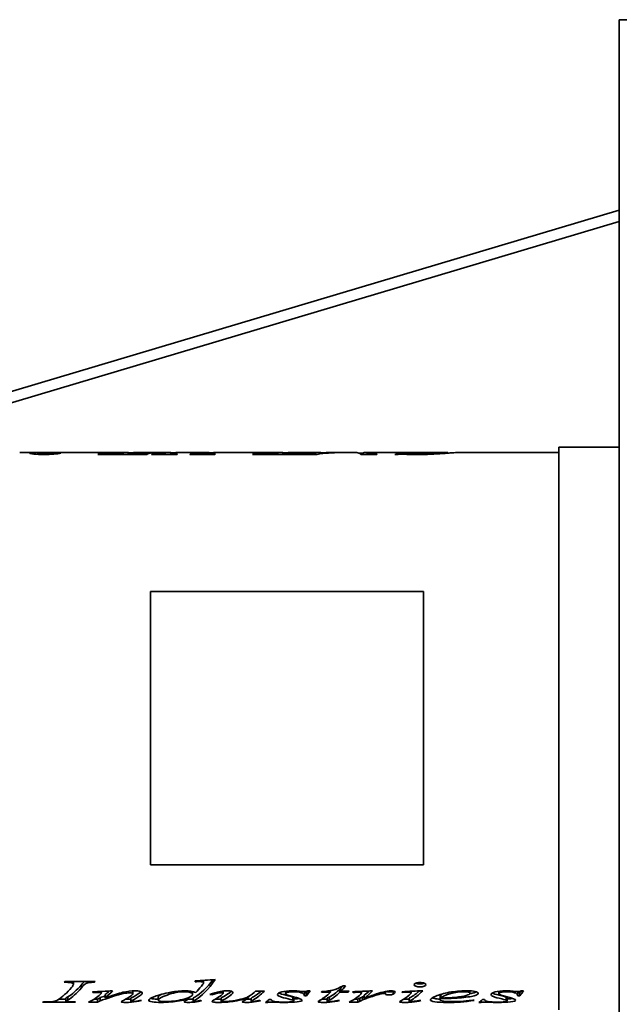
# Model space of a CAD drawing. Header units: millimetres. Extents: x 377 to 883, y 192 to 699.
# Tile 3 of 4: x 508 to 697, y 389 to 698. Entities that reach past the tile are written whole.
import ezdxf

# ---------------------------------------------------------------- set-up
doc = ezdxf.new("R2010")
doc.units = ezdxf.units.MM
doc.header["$LTSCALE"] = 3
doc.layers.add('Krawędzie widoczne(ISO)', color=7, linetype='Continuous', lineweight=35, true_color=0x262659)

msp = doc.modelspace()

# ---------------------------------------------------------------- linework, layer by layer
at = {"layer": 'Krawędzie widoczne(ISO)'}
for p, q in [((724.75, 698.5), (696.75, 698.5)), ((696.75, 192.5), (696.75, 698.5)), ((696.75, 638.56), (469.56, 570.81)), ((469.56, 567.25), (696.75, 635)), ((677.75, 564), (677.75, 387)), ((677.75, 564), (696.75, 564)), ((508.03, 562.3), (513.96, 562.3)), ((513.68, 561.73), (513.68, 562.17)), ((515.5, 562.3), (541.88, 562.3)), ((520.47, 561.98), (520.47, 562.08)), ((548.01, 561.72), (532.65, 561.72)), ((534.3, 562.17), (534.84, 562.17)), ((534.3, 561.72), (534.3, 562.17)), ((534.56, 561.72), (534.56, 562.04)), ((537.75, 561.85), (539.4, 561.85)), ((539.4, 561.72), (539.4, 561.85)), ((541.94, 561.85), (543.09, 561.85)), ((541.94, 561.72), (541.94, 561.85)), ((544.48, 562.3), (555.03, 562.3)), ((548.87, 562.17), (549.41, 562.17)), ((548.87, 562.04), (548.87, 562.17)), ((557.58, 561.72), (549.54, 561.72)), ((549.72, 561.72), (549.72, 561.78)), ((551.24, 561.72), (551.24, 561.81)), ((555.47, 561.72), (555.47, 561.91)), ((566.62, 562.29), (557.32, 562.29)), ((557.58, 562.3), (566.91, 562.3)), ((557.58, 562.29), (557.58, 562.3)), ((557.6, 562.3), (566.93, 562.3)), ((569.46, 561.72), (561.58, 561.72)), ((561.73, 561.72), (561.73, 561.78)), ((563.2, 561.72), (563.2, 561.81)), ((564.22, 561.72), (564.22, 561.89)), ((565.2, 561.72), (565.2, 562.09)), ((566.62, 561.72), (566.62, 562.29)), ((566.91, 561.72), (566.91, 562.3)), ((567.35, 561.72), (567.35, 561.91)), ((569.51, 562.3), (590.56, 562.3)), ((596.68, 561.72), (581.32, 561.72)), ((582.97, 562.17), (583.51, 562.17)), ((582.97, 561.72), (582.97, 562.17)), ((583.24, 561.72), (583.24, 562.04)), ((586.42, 561.85), (588.07, 561.85)), ((588.07, 561.72), (588.07, 561.85)), ((590.62, 561.85), (591.76, 561.85)), ((590.62, 561.72), (590.62, 561.85)), ((593.15, 562.3), (602.27, 562.3)), ((596.9, 561.78), (596.9, 561.72)), ((601.62, 561.72), (596.9, 561.72)), ((597.55, 562.17), (598.09, 562.17)), ((597.55, 562.04), (597.55, 562.17)), ((598.76, 561.72), (598.76, 561.81)), ((600.54, 561.72), (600.54, 562.1)), ((603.09, 561.93), (603.09, 562.07)), ((604.89, 562.3), (607.64, 562.3)), ((608.93, 562.3), (614.19, 562.3)), ((616.1, 562.15), (614.81, 562.15)), ((620.44, 561.72), (615.39, 561.72)), ((616.72, 562.3), (619.28, 562.3)), ((617.48, 561.72), (617.48, 562.07)), ((618.02, 561.72), (618.02, 561.91)), ((620.41, 562.3), (625.98, 562.3)), ((634.26, 562.3), (625.96, 562.3)), ((626.67, 561.67), (626.13, 561.67)), ((627.61, 562.2), (628.15, 562.2)), ((627.61, 561.78), (627.61, 562.2)), ((628.02, 561.78), (628.02, 562.11)), ((634.28, 562.3), (642.58, 562.3)), ((642.79, 562.11), (642.79, 562.27)), ((643.25, 562.15), (642.79, 562.15)), ((645.55, 562.3), (677.75, 562.3)), ((549.17, 518.58), (635.17, 518.58)), ((549.17, 432.58), (549.17, 518.58)), ((635.17, 518.58), (635.17, 432.58)), ((635.17, 432.58), (549.17, 432.58)), ((522.26, 395.89), (531.82, 395.89)), ((524.92, 395.89), (524.92, 395.06)), ((527.47, 394.84), (527.47, 393.9)), ((529.86, 395.89), (529.86, 395.52)), ((531.62, 395.89), (531.62, 395.63)), ((563.23, 396.06), (563.23, 395.79)), ((565.62, 396.21), (565.62, 395.72)), ((565.91, 396.23), (565.91, 395.46)), ((609.13, 393.77), (609.13, 392.82)), ((609.8, 394.49), (610.62, 394.49)), ((522.55, 390.62), (522.55, 389.63)), ((523.14, 391), (523.14, 390.01)), ((531.1, 392.61), (531.1, 392.41)), ((533.39, 390.76), (533.39, 389.77)), ((533.66, 392.75), (533.66, 392.17)), ((534.9, 391.74), (534.9, 390.76)), ((543.01, 390.61), (543.01, 389.62)), ((543.65, 392.93), (543.65, 392.07)), ((551.65, 391.01), (551.65, 390.02)), ((561.05, 390.78), (561.05, 390.36)), ((562.46, 392.72), (562.46, 391.93)), ((562.58, 390.58), (562.58, 389.59)), ((568.48, 392.02), (568.48, 391.71)), ((571.42, 390.66), (571.42, 389.67)), ((572.1, 392.86), (572.1, 392.2)), ((580.06, 391.13), (580.06, 390.79)), ((580.9, 390.6), (580.9, 389.61)), ((582.23, 392.82), (585.03, 392.82)), ((591.71, 392.82), (591.71, 392.06)), ((593.97, 390.99), (593.97, 390.01)), ((594.26, 390.77), (594.26, 389.78)), ((598.3, 392.35), (597.63, 392.35)), ((597.63, 392.35), (597.63, 391.38)), ((598.3, 391.38), (597.63, 391.38)), ((598.3, 392.35), (598.3, 391.38)), ((598.73, 392.95), (599.43, 392.95)), ((605.8, 392.47), (602.98, 392.47)), ((604.8, 390.58), (604.8, 389.59)), ((605.41, 390.95), (605.41, 389.96)), ((605.8, 393.02), (605.8, 392.47)), ((609.13, 393.42), (608.76, 393.42)), ((608.76, 393.42), (608.76, 392.47)), ((611.37, 392.47), (608.76, 392.47)), ((609.13, 392.82), (611.68, 392.82)), ((611.37, 392.82), (611.37, 392.47)), ((613.01, 392.65), (613.01, 392.44)), ((615.09, 390.65), (615.09, 389.66)), ((615.3, 392.76), (615.3, 392.41)), ((615.56, 392.78), (615.56, 392.24)), ((615.97, 391.05), (615.97, 390.07)), ((616.5, 391.6), (616.5, 390.62)), ((620.63, 392.07), (620.63, 391.69)), ((623.18, 392.75), (623.18, 391.95)), ((625.55, 392.84), (625.55, 391.88)), ((628.45, 392.67), (628.45, 392.46)), ((630.59, 390.62), (630.59, 389.63)), ((631.21, 392.8), (631.21, 392.25)), ((640.32, 391.16), (640.32, 390.17)), ((640.42, 391.45), (640.42, 390.47)), ((640.54, 391.63), (640.54, 390.65)), ((649.75, 392.92), (649.75, 392.17)), ((658.88, 392.82), (658.88, 392.06)), ((661.15, 390.99), (661.15, 390.01)), ((661.44, 390.77), (661.44, 389.78)), ((665.48, 392.35), (664.81, 392.35)), ((664.81, 392.35), (664.81, 391.38)), ((665.48, 391.38), (664.81, 391.38)), ((665.48, 392.35), (665.48, 391.38)), ((665.91, 392.95), (666.6, 392.95)), ((525.43, 389.35), (515.26, 389.35)), ((522.55, 390.34), (520.42, 390.34)), ((525.43, 389.43), (525.43, 389.35)), ((532.49, 389.35), (529.74, 389.35)), ((532.49, 390.34), (531.55, 390.34)), ((532.49, 390.34), (532.49, 389.35)), ((581.17, 389.52), (581.17, 389.37)), ((586.03, 389.29), (585.35, 389.29)), ((586.03, 389.79), (586.03, 389.29)), ((586.48, 390.2), (587.15, 390.2)), ((605.66, 389.52), (605.66, 389.37)), ((614.5, 389.35), (611.68, 389.35)), ((614.5, 390.34), (613.49, 390.34)), ((614.5, 390.34), (614.5, 389.35)), ((631.47, 389.55), (631.47, 389.41)), ((653.2, 389.29), (652.53, 389.29)), ((653.2, 389.79), (653.2, 389.29)), ((653.65, 390.2), (654.33, 390.2))]:
    msp.add_line(p, q, dxfattribs=at)
for points in [[(511.18, 562.1), (511.18, 562.16), (511.33, 562.2), (511.63, 562.23)], [(511.63, 562.23), (512.11, 562.27), (512.98, 562.3), (514.25, 562.3)], [(514.8, 562.29), (514.05, 562.28), (513.68, 562.24), (513.68, 562.17)], [(514.25, 562.3), (514.43, 562.3), (514.63, 562.3), (514.82, 562.29)], [(515.5, 562.3), (515.24, 562.3), (515.01, 562.3), (514.8, 562.29)], [(517.06, 561.92), (518.44, 561.92), (519.58, 561.99), (520.47, 562.08)], [(520.47, 562.08), (520.65, 562.08), (520.82, 562.07), (521, 562.06)], [(532.65, 561.72), (533.2, 561.93), (533.75, 562.08), (534.3, 562.17)], [(534.84, 562.17), (534.65, 562.13), (534.56, 562.08), (534.56, 562.04)], [(534.56, 562.04), (534.56, 561.98), (534.78, 561.93), (535.21, 561.89)], [(535.21, 561.89), (535.54, 561.87), (536.38, 561.85), (537.75, 561.85)], [(539.4, 561.85), (540.65, 562.3), (541.91, 562.41), (543.17, 562.18)], [(544.48, 562.3), (543.63, 562.3), (542.79, 562.15), (541.94, 561.85)], [(549.41, 562.17), (548.94, 562.08), (548.47, 561.93), (548.01, 561.72)], [(549.54, 561.72), (549.6, 561.75), (549.66, 561.77), (549.72, 561.78)], [(549.72, 561.78), (550.41, 561.78), (550.92, 561.79), (551.24, 561.81)], [(551.24, 561.81), (551.72, 561.83), (552.07, 561.86), (552.29, 561.89)], [(552.29, 561.89), (552.61, 561.93), (552.95, 562.01), (553.28, 562.09)], [(553.28, 562.09), (554.3, 562.33), (555.31, 562.37), (556.33, 562.18)], [(555.88, 562.09), (555.61, 562.02), (555.47, 561.96), (555.47, 561.91)], [(557.32, 562.29), (556.84, 562.27), (556.36, 562.21), (555.88, 562.09)], [(557.6, 562.3), (557.59, 562.3), (557.59, 562.3), (557.58, 562.3)], [(557.73, 561.78), (557.68, 561.77), (557.63, 561.75), (557.58, 561.72)], [(561.58, 561.72), (561.63, 561.75), (561.68, 561.77), (561.73, 561.78)], [(561.73, 561.78), (562.4, 561.78), (562.89, 561.79), (563.2, 561.81)], [(563.2, 561.81), (563.66, 561.83), (564, 561.86), (564.22, 561.89)], [(564.22, 561.89), (564.51, 561.93), (564.84, 562.01), (565.2, 562.09)], [(565.2, 562.09), (565.67, 562.2), (566.14, 562.27), (566.62, 562.29)], [(566.91, 562.3), (567.35, 562.3), (567.78, 562.26), (568.22, 562.18)], [(567.78, 562.09), (567.49, 562.02), (567.35, 561.96), (567.35, 561.91)], [(569.51, 562.3), (568.93, 562.3), (568.36, 562.23), (567.78, 562.09)], [(569.64, 561.78), (569.58, 561.77), (569.52, 561.75), (569.46, 561.72)], [(581.32, 561.72), (581.87, 561.93), (582.42, 562.08), (582.97, 562.17)], [(583.51, 562.17), (583.33, 562.13), (583.24, 562.08), (583.24, 562.04)], [(583.24, 562.04), (583.24, 561.98), (583.45, 561.93), (583.89, 561.89)], [(583.89, 561.89), (584.22, 561.87), (585.06, 561.85), (586.42, 561.85)], [(588.07, 561.85), (589.33, 562.3), (590.59, 562.41), (591.84, 562.18)], [(593.15, 562.3), (592.31, 562.3), (591.47, 562.15), (590.62, 561.85)], [(598.09, 562.17), (597.62, 562.08), (597.15, 561.93), (596.68, 561.72)], [(596.9, 561.78), (597.95, 561.79), (598.57, 561.8), (598.76, 561.81)], [(600.54, 562.1), (601.56, 562.34), (602.57, 562.36), (603.59, 562.18)], [(608.93, 562.3), (606.49, 562.3), (604.06, 562.11), (601.62, 561.72)], [(603.09, 562.07), (604.82, 562.25), (606.55, 562.32), (608.28, 562.3)], [(604.89, 562.3), (604.29, 562.3), (603.69, 562.22), (603.09, 562.07)], [(615.39, 561.72), (614.99, 562.11), (614.59, 562.3), (614.19, 562.3)], [(615.51, 561.72), (616.17, 562.35), (616.82, 562.47), (617.48, 562.07)], [(617.48, 562.07), (618.27, 562.27), (619.05, 562.34), (619.84, 562.28)], [(620.41, 562.3), (619.61, 562.3), (618.82, 562.17), (618.02, 561.91)], [(620.59, 561.78), (620.54, 561.77), (620.49, 561.75), (620.44, 561.72)], [(625.96, 562.3), (625.97, 562.3), (625.98, 562.3), (625.99, 562.3)], [(626.13, 561.67), (626.62, 561.92), (627.12, 562.1), (627.61, 562.2)], [(628.99, 561.75), (628.52, 561.77), (628.18, 561.78), (627.96, 561.78)], [(628.15, 562.2), (628.07, 562.17), (628.02, 562.13), (628.02, 562.11)], [(632.88, 561.67), (631.45, 561.67), (630.15, 561.7), (628.99, 561.75)], [(632.88, 561.78), (635.97, 561.78), (638.5, 561.98), (640.46, 562.15)], [(638.42, 561.81), (636.65, 561.72), (634.8, 561.67), (632.88, 561.67)], [(634.28, 562.3), (634.27, 562.3), (634.27, 562.3), (634.26, 562.3)], [(640.46, 562.15), (642.02, 562.28), (642.79, 562.34), (642.79, 562.27)], [(520.01, 390.08), (521.46, 390.97), (522.91, 392.3), (524.36, 394.03)], [(522.04, 395.63), (522.11, 395.72), (522.19, 395.8), (522.26, 395.89)], [(527.47, 394.84), (526.03, 393.15), (524.58, 391.86), (523.14, 391)], [(527.47, 393.9), (526.03, 392.19), (524.58, 390.89), (523.14, 390.01)], [(524.36, 394.03), (524.73, 394.47), (524.92, 394.82), (524.92, 395.06)], [(528.44, 395.89), (528.17, 395.68), (527.85, 395.31), (527.47, 394.84)], [(531.62, 395.63), (530.83, 395.63), (530.24, 395.6), (529.86, 395.52)], [(531.82, 395.89), (531.75, 395.8), (531.68, 395.72), (531.62, 395.63)], [(569.56, 396.48), (567.41, 393.41), (565.26, 391.21), (563.11, 389.96)], [(568.86, 396.43), (566.95, 393.9), (565.03, 392.05), (563.11, 390.94)], [(563.23, 396.06), (565.34, 396.2), (567.45, 396.33), (569.56, 396.48)], [(564.64, 395.84), (564.36, 395.84), (563.89, 395.82), (563.23, 395.79)], [(563.46, 392.42), (564.04, 393.01), (564.63, 393.67), (565.21, 394.4)], [(565.62, 395.72), (565.38, 395.8), (565.05, 395.84), (564.64, 395.84)], [(565.21, 394.4), (565.41, 394.64), (565.56, 394.84), (565.68, 395)], [(565.91, 395.46), (565.91, 395.56), (565.81, 395.65), (565.62, 395.72)], [(565.68, 395), (565.83, 395.18), (565.91, 395.33), (565.91, 395.46)], [(609.8, 394.49), (609.58, 394.24), (609.35, 394), (609.13, 393.77)], [(610.62, 394.49), (610.12, 393.88), (609.62, 393.33), (609.13, 392.82)], [(523.14, 391), (522.74, 390.78), (522.55, 390.67), (522.55, 390.62)], [(529.74, 389.35), (530.85, 389.81), (531.96, 390.54), (533.07, 391.51)], [(530.94, 392.6), (533.06, 392.72), (535.18, 392.83), (537.29, 392.95)], [(531.1, 392.41), (531.05, 392.47), (531, 392.54), (530.94, 392.6)], [(531.78, 392.44), (531.55, 392.43), (531.33, 392.42), (531.1, 392.41)], [(532.53, 392.46), (532.4, 392.46), (532.15, 392.45), (531.78, 392.44)], [(533.39, 390.76), (533.09, 390.6), (532.79, 390.46), (532.49, 390.34)], [(533.07, 391.51), (533.46, 391.86), (533.66, 392.09), (533.66, 392.17)], [(534.9, 391.33), (534.3, 391.14), (533.8, 390.94), (533.39, 390.76)], [(534.97, 390.37), (534.34, 390.17), (533.81, 389.96), (533.39, 389.77)], [(537.29, 392.95), (536.5, 392.09), (535.7, 391.36), (534.9, 390.76)], [(536.28, 392.89), (535.82, 392.47), (535.36, 392.08), (534.9, 391.74)], [(540.73, 389.94), (541.54, 390.36), (542.36, 390.88), (543.18, 391.51)], [(542.75, 392.31), (542.38, 392.31), (541.93, 392.26), (541.4, 392.18)], [(543.01, 390.35), (542.43, 390.31), (541.91, 390.29), (541.44, 390.29)], [(543.44, 390.85), (543.16, 390.71), (543.01, 390.63), (543.01, 390.61)], [(543.18, 391.51), (543.49, 391.74), (543.65, 391.93), (543.65, 392.07)], [(545.99, 392.43), (545.14, 391.79), (544.29, 391.27), (543.44, 390.85)], [(545.99, 391.46), (545.14, 390.82), (544.29, 390.29), (543.44, 389.87)], [(546.24, 392.63), (546.17, 392.56), (546.09, 392.5), (545.99, 392.43)], [(546.59, 392.24), (546.59, 392.03), (546.39, 391.76), (545.99, 391.46)], [(552.53, 391.8), (551.94, 391.5), (551.65, 391.24), (551.65, 391.01)], [(555.55, 392.48), (557.19, 392.78), (558.69, 392.95), (560.07, 392.95)], [(561.05, 390.36), (559.09, 389.82), (557.3, 389.57), (555.68, 389.43)], [(560.33, 389.94), (560.57, 390.07), (560.81, 390.21), (561.05, 390.36)], [(562.58, 390.35), (562.04, 390.31), (561.54, 390.29), (561.07, 390.29)], [(563.11, 390.94), (562.76, 390.74), (562.58, 390.63), (562.58, 390.58)], [(567.91, 391.82), (568.92, 392.2), (569.98, 392.51), (571.1, 392.71)], [(568.48, 391.71), (568.29, 391.75), (568.1, 391.78), (567.91, 391.82)], [(569.48, 390.26), (570.12, 390.62), (570.76, 391.04), (571.4, 391.52)], [(571.1, 392.71), (571.95, 392.87), (572.74, 392.95), (573.47, 392.95)], [(571.4, 391.52), (571.87, 391.86), (572.1, 392.1), (572.1, 392.2)], [(572.26, 391.16), (571.7, 390.87), (571.42, 390.72), (571.42, 390.66)], [(574.28, 392.42), (573.61, 391.93), (572.94, 391.51), (572.26, 391.16)], [(574.28, 391.45), (573.61, 390.96), (572.94, 390.53), (572.26, 390.17)], [(574.72, 392.77), (574.6, 392.66), (574.46, 392.54), (574.28, 392.42)], [(575.14, 392.4), (575.14, 392.21), (574.85, 391.87), (574.28, 391.45)], [(578.33, 389.71), (578.53, 389.84), (579.11, 390.13), (580.06, 390.79)], [(581.66, 391.1), (581.15, 390.8), (580.9, 390.66), (580.9, 390.6)], [(584.01, 392.82), (583.22, 392.13), (582.44, 391.56), (581.66, 391.1)], [(585.03, 392.82), (583.9, 391.69), (582.78, 390.78), (581.66, 390.12)], [(581.8, 392.37), (581.94, 392.51), (582.09, 392.66), (582.23, 392.82)], [(593.85, 392.95), (594.24, 392.95), (594.61, 392.94), (594.93, 392.93)], [(594.26, 390.77), (594.26, 390.85), (594.16, 390.92), (593.97, 390.99)], [(597.4, 392.69), (597.94, 392.69), (598.38, 392.77), (598.73, 392.95)], [(597.63, 392.35), (597.61, 392.47), (597.56, 392.58), (597.49, 392.69)], [(598.77, 392.95), (598.61, 392.74), (598.46, 392.54), (598.3, 392.35)], [(599.43, 392.95), (599.05, 392.37), (598.68, 391.84), (598.3, 391.38)], [(602.57, 389.99), (603.65, 390.6), (604.72, 391.43), (605.8, 392.47)], [(602.98, 392.47), (603.04, 392.54), (603.1, 392.61), (603.16, 392.68)], [(605.41, 390.95), (605, 390.74), (604.8, 390.63), (604.8, 390.58)], [(608.76, 393.42), (607.64, 392.38), (606.53, 391.55), (605.41, 390.95)], [(608.76, 392.47), (607.64, 391.41), (606.53, 390.58), (605.41, 389.96)], [(611.68, 392.82), (611.58, 392.7), (611.48, 392.58), (611.37, 392.47)], [(611.68, 389.35), (612.78, 389.81), (613.87, 390.53), (614.97, 391.49)], [(612.76, 392.64), (614.87, 392.74), (616.97, 392.85), (619.07, 392.95)], [(613.01, 392.44), (612.93, 392.51), (612.85, 392.57), (612.76, 392.64)], [(614.36, 392.49), (614.11, 392.49), (613.66, 392.47), (613.01, 392.44)], [(615.3, 392.41), (615.05, 392.46), (614.74, 392.49), (614.36, 392.49)], [(615.09, 390.65), (614.89, 390.53), (614.7, 390.43), (614.5, 390.34)], [(614.97, 391.49), (615.36, 391.82), (615.56, 392.09), (615.56, 392.24)], [(615.97, 391.05), (615.45, 390.81), (615.16, 390.69), (615.09, 390.65)], [(615.56, 392.24), (615.56, 392.31), (615.47, 392.36), (615.3, 392.41)], [(616.5, 391.29), (616.31, 391.21), (616.13, 391.13), (615.97, 391.05)], [(617.3, 390.6), (616.78, 390.43), (616.34, 390.25), (615.97, 390.07)], [(619.07, 392.95), (618.22, 392.03), (617.36, 391.25), (616.5, 390.62)], [(618.07, 392.9), (617.55, 392.41), (617.02, 391.98), (616.5, 391.6)], [(616.5, 390.62), (618.68, 391.39), (620.65, 392.14), (622.4, 392.57)], [(620.63, 391.69), (619.61, 391.38), (618.5, 391), (617.3, 390.6)], [(622.08, 392.08), (621.75, 392.03), (621.27, 391.9), (620.63, 391.69)], [(622.67, 392.12), (622.45, 392.12), (622.25, 392.11), (622.08, 392.08)], [(622.4, 392.57), (623.41, 392.82), (624.23, 392.95), (624.85, 392.95)], [(623.02, 392.08), (622.92, 392.11), (622.81, 392.12), (622.67, 392.12)], [(623.18, 391.95), (623.15, 392.02), (623.1, 392.06), (623.02, 392.08)], [(625.55, 392.84), (625.26, 392.69), (624.84, 392.62), (624.28, 392.62)], [(625.55, 391.88), (625.26, 391.73), (624.84, 391.66), (624.28, 391.66)], [(625.64, 392.89), (625.61, 392.87), (625.58, 392.86), (625.55, 392.84)], [(626.18, 392.53), (626.18, 392.29), (625.97, 392.07), (625.55, 391.88)], [(628.04, 389.83), (628.9, 390.28), (629.76, 390.86), (630.61, 391.57)], [(628.45, 392.67), (630.59, 392.77), (632.74, 392.88), (634.88, 392.98)], [(630.12, 392.52), (629.85, 392.52), (629.29, 392.5), (628.45, 392.46)], [(630.98, 390.86), (630.72, 390.72), (630.59, 390.64), (630.59, 390.62)], [(630.61, 391.57), (631.01, 391.91), (631.21, 392.15), (631.21, 392.25)], [(634.88, 392.98), (633.58, 391.63), (632.28, 390.59), (630.98, 389.87)], [(633.85, 392.93), (632.89, 392.07), (631.94, 391.38), (630.98, 390.86)], [(640.42, 391.45), (640.35, 391.33), (640.32, 391.23), (640.32, 391.16)], [(640.42, 390.47), (640.35, 390.35), (640.32, 390.25), (640.32, 390.17)], [(640.54, 391.45), (640.5, 391.45), (640.46, 391.45), (640.42, 391.45)], [(646.32, 390.71), (644.92, 390.61), (642.95, 390.53), (640.42, 390.47)], [(641.02, 391.97), (640.84, 391.86), (640.68, 391.74), (640.54, 391.63)], [(640.54, 390.65), (642.41, 390.7), (643.92, 390.77), (645.1, 390.88)], [(651.12, 391.39), (650.03, 391.09), (648.43, 390.88), (646.32, 390.71)], [(651.12, 392.36), (650.73, 392.25), (650.26, 392.16), (649.73, 392.07)], [(651.81, 392.59), (651.62, 392.51), (651.4, 392.44), (651.12, 392.36)], [(652.37, 392.16), (652.37, 391.88), (651.95, 391.62), (651.12, 391.39)], [(661.03, 392.95), (661.42, 392.95), (661.78, 392.94), (662.11, 392.93)], [(661.44, 390.77), (661.44, 390.85), (661.34, 390.92), (661.15, 390.99)], [(664.58, 392.69), (665.11, 392.69), (665.55, 392.77), (665.91, 392.95)], [(664.81, 392.35), (664.79, 392.47), (664.74, 392.58), (664.67, 392.69)], [(665.95, 392.95), (665.79, 392.74), (665.64, 392.54), (665.48, 392.35)], [(666.6, 392.95), (666.23, 392.37), (665.85, 391.84), (665.48, 391.38)], [(515.26, 389.35), (515.34, 389.37), (515.43, 389.4), (515.52, 389.43)], [(515.52, 389.43), (516.56, 389.43), (517.24, 389.44), (517.56, 389.46)], [(517.56, 389.46), (518.11, 389.49), (518.51, 389.53), (518.77, 389.58)], [(518.77, 389.58), (519.18, 389.67), (519.59, 389.82), (520.01, 390.08)], [(523.14, 390.01), (522.74, 389.79), (522.55, 389.68), (522.55, 389.63)], [(525.63, 389.43), (525.56, 389.4), (525.49, 389.37), (525.43, 389.35)], [(533.39, 389.77), (533.09, 389.61), (532.79, 389.47), (532.49, 389.35)], [(540.01, 389.48), (540.01, 389.56), (540.25, 389.7), (540.73, 389.94)], [(541.44, 390.29), (541.41, 390.29), (541.38, 390.29), (541.36, 390.29)], [(543.26, 389.38), (542.58, 389.32), (541.97, 389.29), (541.44, 389.29)], [(543.44, 389.87), (543.16, 389.72), (543.01, 389.65), (543.01, 389.62)], [(546.34, 389.87), (545.25, 389.61), (544.22, 389.46), (543.26, 389.38)], [(543.42, 389.53), (543.54, 389.53), (543.7, 389.54), (543.89, 389.57)], [(543.89, 389.57), (544.46, 389.64), (545.09, 389.75), (545.77, 389.93)], [(545.77, 389.93), (545.96, 389.91), (546.15, 389.89), (546.34, 389.87)], [(555.68, 389.43), (554.56, 389.33), (553.49, 389.29), (552.47, 389.29)], [(559.78, 389.51), (559.78, 389.6), (559.97, 389.74), (560.33, 389.94)], [(561.07, 390.29), (561.02, 390.29), (560.98, 390.29), (560.93, 390.29)], [(563.11, 389.96), (562.76, 389.75), (562.58, 389.64), (562.58, 389.59)], [(562.89, 389.53), (562.99, 389.53), (563.12, 389.53), (563.27, 389.55)], [(563.27, 389.55), (563.55, 389.59), (564.01, 389.69), (564.66, 389.89)], [(564.66, 389.89), (564.87, 389.87), (565.09, 389.84), (565.3, 389.82)], [(568.5, 389.56), (568.5, 389.69), (568.83, 389.9), (569.48, 390.26)], [(570.59, 390.29), (570.21, 390.29), (569.88, 390.3), (569.58, 390.31)], [(571.42, 390.3), (571.14, 390.29), (570.86, 390.29), (570.59, 390.29)], [(572.26, 390.17), (571.7, 389.88), (571.42, 389.73), (571.42, 389.67)], [(578.08, 389.48), (578.08, 389.53), (578.16, 389.61), (578.33, 389.71)], [(579.45, 390.29), (579.4, 390.29), (579.35, 390.29), (579.3, 390.29)], [(580.9, 390.34), (580.41, 390.3), (579.92, 390.29), (579.45, 390.29)], [(581.17, 389.37), (580.58, 389.32), (580.01, 389.29), (579.45, 389.29)], [(581.66, 390.12), (581.15, 389.82), (580.9, 389.67), (580.9, 389.61)], [(583.78, 389.83), (582.94, 389.59), (582.06, 389.45), (581.17, 389.37)], [(583.23, 389.9), (583.41, 389.88), (583.6, 389.86), (583.78, 389.83)], [(585.35, 389.29), (585.73, 389.53), (586.1, 389.83), (586.48, 390.2)], [(587.29, 389.4), (586.74, 389.4), (586.31, 389.36), (586.03, 389.29)], [(588.23, 389.37), (587.82, 389.39), (587.51, 389.4), (587.29, 389.4)], [(591.3, 389.29), (590.41, 389.29), (589.39, 389.32), (588.23, 389.37)], [(594.26, 389.78), (594.26, 389.86), (594.16, 389.94), (593.97, 390.01)], [(601.94, 389.52), (601.94, 389.61), (602.15, 389.76), (602.57, 389.99)], [(603.69, 390.29), (603.47, 390.29), (603.27, 390.29), (603.08, 390.3)], [(604.8, 390.31), (604.43, 390.29), (604.07, 390.29), (603.69, 390.29)], [(605.66, 389.37), (605.02, 389.32), (604.36, 389.29), (603.69, 389.29)], [(605.41, 389.96), (605, 389.75), (604.8, 389.64), (604.8, 389.59)], [(605.25, 389.5), (605.52, 389.5), (605.88, 389.53), (606.33, 389.59)], [(608.7, 389.86), (607.64, 389.6), (606.62, 389.45), (605.66, 389.37)], [(606.33, 389.59), (606.59, 389.62), (607.17, 389.72), (608.09, 389.94)], [(608.09, 389.94), (608.29, 389.91), (608.49, 389.89), (608.7, 389.86)], [(615.09, 389.66), (614.89, 389.54), (614.7, 389.44), (614.5, 389.35)], [(615.97, 390.07), (615.45, 389.82), (615.16, 389.7), (615.09, 389.66)], [(627.55, 389.49), (627.55, 389.55), (627.71, 389.66), (628.04, 389.83)], [(629.19, 390.29), (629.07, 390.29), (628.96, 390.29), (628.85, 390.29)], [(630.59, 390.33), (630.11, 390.3), (629.64, 390.29), (629.19, 390.29)], [(631.47, 389.41), (630.68, 389.33), (629.92, 389.29), (629.19, 389.29)], [(630.98, 389.87), (630.72, 389.73), (630.59, 389.65), (630.59, 389.63)], [(631.13, 389.54), (631.29, 389.54), (631.49, 389.55), (631.74, 389.57)], [(634.29, 389.87), (633.49, 389.66), (632.55, 389.51), (631.47, 389.41)], [(631.74, 389.57), (632.36, 389.65), (633, 389.77), (633.64, 389.94)], [(633.64, 389.94), (633.86, 389.91), (634.07, 389.89), (634.29, 389.87)], [(651.06, 389.91), (648.15, 389.43), (645.37, 389.29), (642.73, 389.29)], [(650.69, 390), (650.81, 389.97), (650.94, 389.94), (651.06, 389.91)], [(652.53, 389.29), (652.91, 389.53), (653.28, 389.83), (653.65, 390.2)], [(654.47, 389.4), (653.91, 389.4), (653.49, 389.36), (653.2, 389.29)], [(655.41, 389.37), (655, 389.39), (654.69, 389.4), (654.47, 389.4)], [(658.47, 389.29), (657.59, 389.29), (656.57, 389.32), (655.41, 389.37)], [(661.44, 389.78), (661.44, 389.86), (661.34, 389.94), (661.15, 390.01)]]:
    msp.add_open_spline(points, degree=3, dxfattribs=at)
for points, knots in [([(515.67, 561.68), (514.41, 561.68), (513.34, 561.73), (512.48, 561.82), (511.61, 561.91), (511.18, 562.01), (511.18, 562.1)], [0, 0, 0, 0, 1, 1, 1, 2, 2, 2, 2]), ([(513.68, 562.17), (513.68, 562.12), (513.99, 562.06), (514.62, 562), (515.24, 561.95), (516.06, 561.92), (517.06, 561.92)], [0, 0, 0, 0, 1, 1, 1, 2, 2, 2, 2]), ([(521, 562.06), (520.5, 561.97), (519.76, 561.87), (518.8, 561.8), (517.83, 561.72), (516.79, 561.68), (515.67, 561.68)], [0, 0, 0, 0, 1, 1, 1, 2, 2, 2, 2]), ([(543.09, 561.85), (544.29, 561.85), (545.25, 561.87), (545.99, 561.9), (546.72, 561.93), (547.32, 561.97), (547.77, 562.01), (548.22, 562.06), (548.59, 562.12), (548.87, 562.17)], [0, 0, 0, 0, 1, 1, 1, 2, 2, 2, 3, 3, 3, 3]), ([(555.47, 561.91), (555.47, 561.88), (555.53, 561.86), (555.65, 561.84), (555.77, 561.82), (555.96, 561.81), (556.22, 561.8), (556.47, 561.79), (556.98, 561.78), (557.73, 561.78)], [0, 0, 0, 0, 1, 1, 1, 2, 2, 2, 3, 3, 3, 3]), ([(567.35, 561.91), (567.35, 561.88), (567.42, 561.86), (567.54, 561.84), (567.67, 561.82), (567.86, 561.81), (568.11, 561.8), (568.37, 561.79), (568.88, 561.78), (569.64, 561.78)], [0, 0, 0, 0, 1, 1, 1, 2, 2, 2, 3, 3, 3, 3]), ([(591.76, 561.85), (592.96, 561.85), (593.93, 561.87), (594.67, 561.9), (595.4, 561.93), (595.99, 561.97), (596.45, 562.01), (596.9, 562.06), (597.27, 562.12), (597.55, 562.17)], [0, 0, 0, 0, 1, 1, 1, 2, 2, 2, 3, 3, 3, 3]), ([(598.76, 561.81), (599.08, 561.82), (599.38, 561.85), (599.66, 561.9), (599.93, 561.94), (600.22, 562.02), (600.54, 562.1)], [0, 0, 0, 0, 1, 1, 1, 2, 2, 2, 2]), ([(618.02, 561.91), (618.35, 561.87), (618.66, 561.84), (618.95, 561.82), (619.25, 561.81), (619.79, 561.79), (620.59, 561.78)], [0, 0, 0, 0, 1, 1, 1, 2, 2, 2, 2]), ([(627.96, 561.78), (627.72, 561.78), (627.51, 561.78), (627.34, 561.77), (627.16, 561.75), (626.94, 561.72), (626.67, 561.67)], [0, 0, 0, 0, 1, 1, 1, 2, 2, 2, 2]), ([(628.02, 562.11), (628.02, 562.04), (628.45, 561.97), (629.31, 561.9), (630.17, 561.83), (631.36, 561.78), (632.88, 561.78)], [0, 0, 0, 0, 1, 1, 1, 2, 2, 2, 2]), ([(645.55, 562.3), (645.38, 562.3), (645.08, 562.29), (644.68, 562.26), (643.96, 562.21), (643.05, 562.13), (641.96, 562.05), (640.87, 561.96), (639.69, 561.88), (638.42, 561.81)], [0.443875, 0.443875, 0.443875, 0.443875, 1, 1, 1, 2, 2, 2, 3, 3, 3, 3]), ([(524.92, 395.06), (524.92, 395.17), (524.83, 395.28), (524.67, 395.36), (524.51, 395.45), (524.26, 395.52), (523.94, 395.56), (523.61, 395.61), (522.98, 395.63), (522.04, 395.63)], [0, 0, 0, 0, 1, 1, 1, 2, 2, 2, 3, 3, 3, 3]), ([(529.86, 395.52), (529.3, 395.42), (528.88, 395.27), (528.59, 395.08), (528.31, 394.9), (527.93, 394.48), (527.47, 393.9)], [0, 0, 0, 0, 1, 1, 1, 2, 2, 2, 2]), ([(603.16, 392.68), (604.53, 392.79), (605.68, 392.96), (606.62, 393.19), (607.56, 393.43), (608.62, 393.84), (609.8, 394.49)], [0, 0, 0, 0, 1, 1, 1, 2, 2, 2, 2]), ([(632.19, 394.85), (632.19, 395.04), (632.36, 395.21), (632.72, 395.34), (633.07, 395.48), (633.52, 395.55), (634.05, 395.55)], [0, 0, 0, 0, 1, 1, 1, 2, 2, 2, 2]), ([(634.05, 394.18), (633.53, 394.18), (633.09, 394.24), (632.73, 394.37), (632.37, 394.5), (632.19, 394.66), (632.19, 394.85)], [0, 0, 0, 0, 1, 1, 1, 2, 2, 2, 2]), ([(634.05, 395.12), (633.53, 395.12), (633.09, 395.18), (632.73, 395.31), (632.71, 395.31), (632.69, 395.32), (632.68, 395.33)], [0, 0, 0, 0, 1, 1, 1, 1.049395, 1.049395, 1.049395, 1.049395]), ([(634.05, 395.55), (634.56, 395.55), (635, 395.48), (635.35, 395.34), (635.71, 395.21), (635.88, 395.04), (635.88, 394.85)], [0, 0, 0, 0, 1, 1, 1, 2, 2, 2, 2]), ([(635.4, 395.33), (635.38, 395.32), (635.36, 395.31), (635.34, 395.31), (634.98, 395.18), (634.55, 395.12), (634.05, 395.12)], [0.950605, 0.950605, 0.950605, 0.950605, 1, 1, 1, 2, 2, 2, 2]), ([(635.88, 394.85), (635.88, 394.66), (635.7, 394.5), (635.34, 394.37), (634.98, 394.24), (634.55, 394.18), (634.05, 394.18)], [0, 0, 0, 0, 1, 1, 1, 2, 2, 2, 2]), ([(533.66, 392.17), (533.66, 392.25), (533.55, 392.31), (533.33, 392.37), (533.11, 392.43), (532.85, 392.46), (532.53, 392.46)], [0, 0, 0, 0, 1, 1, 1, 2, 2, 2, 2]), ([(534.9, 390.76), (537.35, 391.5), (539.23, 392.15), (540.54, 392.47), (541.85, 392.78), (543.11, 392.95), (544.32, 392.95)], [0, 0, 0, 0, 1, 1, 1, 2, 2, 2, 2]), ([(541.4, 392.18), (540.42, 392.03), (539.4, 391.78), (538.34, 391.46), (537.27, 391.14), (536.15, 390.76), (534.97, 390.37)], [0, 0, 0, 0, 1, 1, 1, 2, 2, 2, 2]), ([(543.65, 392.07), (543.65, 392.14), (543.56, 392.2), (543.38, 392.24), (543.2, 392.28), (542.99, 392.31), (542.75, 392.31)], [0, 0, 0, 0, 1, 1, 1, 2, 2, 2, 2]), ([(544.32, 392.95), (544.97, 392.95), (545.51, 392.88), (545.94, 392.74), (546.37, 392.61), (546.59, 392.44), (546.59, 392.24)], [0, 0, 0, 0, 1, 1, 1, 2, 2, 2, 2]), ([(548.63, 389.95), (548.63, 390.27), (549.26, 390.66), (550.53, 391.14), (551.8, 391.63), (553.47, 392.1), (555.55, 392.48)], [0, 0, 0, 0, 1, 1, 1, 2, 2, 2, 2]), ([(551.65, 390.3), (550.96, 390.32), (550.34, 390.36), (549.78, 390.44), (549.56, 390.47), (549.37, 390.51), (549.21, 390.55)], [0.276066, 0.276066, 0.276066, 0.276066, 1, 1, 1, 1.2903, 1.2903, 1.2903, 1.2903]), ([(559.78, 392.67), (558.07, 392.67), (556.28, 392.26), (554.43, 391.61), (552.58, 390.95), (551.65, 390.43), (551.65, 390.02)], [0, 0, 0, 0, 1, 1, 1, 2, 2, 2, 2]), ([(554.06, 389.58), (555.56, 389.58), (557.33, 389.74), (559.38, 390.26), (561.43, 390.78), (562.46, 391.37), (562.46, 391.93)], [0, 0, 0, 0, 1, 1, 1, 2, 2, 2, 2]), ([(562.46, 391.93), (562.46, 392.14), (562.21, 392.32), (561.7, 392.46), (561.2, 392.6), (560.56, 392.67), (559.78, 392.67)], [0, 0, 0, 0, 1, 1, 1, 2, 2, 2, 2]), ([(560.07, 392.95), (560.79, 392.95), (561.41, 392.91), (561.93, 392.83), (562.44, 392.74), (562.95, 392.61), (563.46, 392.42)], [0, 0, 0, 0, 1, 1, 1, 2, 2, 2, 2]), ([(571.51, 392.35), (571.19, 392.35), (570.88, 392.32), (570.58, 392.27), (570.27, 392.22), (569.57, 392.02), (568.48, 391.71)], [0, 0, 0, 0, 1, 1, 1, 2, 2, 2, 2]), ([(580.06, 390.79), (577.9, 390.05), (576.08, 389.71), (574.62, 389.54), (573.16, 389.36), (571.81, 389.29), (570.59, 389.29)], [0, 0, 0, 0, 1, 1, 1, 2, 2, 2, 2]), ([(572.1, 392.2), (572.1, 392.24), (572.04, 392.27), (571.91, 392.3), (571.79, 392.33), (571.66, 392.35), (571.51, 392.35)], [0, 0, 0, 0, 1, 1, 1, 2, 2, 2, 2]), ([(572.3, 389.56), (572.72, 389.56), (573.28, 389.59), (573.96, 389.65), (574.64, 389.71), (575.54, 389.84), (576.67, 390.09), (577.8, 390.34), (578.74, 390.6), (579.47, 390.88), (580.21, 391.15), (580.98, 391.6), (581.8, 392.37)], [0, 0, 0, 0, 1, 1, 1, 2, 2, 2, 3, 3, 3, 4, 4, 4, 4]), ([(573.47, 392.95), (573.96, 392.95), (574.36, 392.9), (574.67, 392.79), (574.98, 392.69), (575.14, 392.55), (575.14, 392.4)], [0, 0, 0, 0, 1, 1, 1, 2, 2, 2, 2]), ([(589.21, 391.74), (589.21, 392.05), (589.65, 392.33), (590.51, 392.58), (591.38, 392.82), (592.49, 392.95), (593.85, 392.95)], [0, 0, 0, 0, 1, 1, 1, 2, 2, 2, 2]), ([(593.97, 390.01), (593.62, 390.13), (592.89, 390.32), (591.8, 390.59), (590.7, 390.86), (590, 391.09), (589.68, 391.24), (589.37, 391.4), (589.21, 391.57), (589.21, 391.74)], [0, 0, 0, 0, 1, 1, 1, 2, 2, 2, 3, 3, 3, 3]), ([(593.97, 390.99), (593.62, 391.12), (592.89, 391.3), (591.8, 391.57), (590.7, 391.83), (590, 392.06), (589.68, 392.21), (589.67, 392.22), (589.65, 392.23), (589.63, 392.24)], [0, 0, 0, 0, 1, 1, 1, 2, 2, 2, 2.054284, 2.054284, 2.054284, 2.054284]), ([(594.2, 392.67), (593.43, 392.67), (592.83, 392.61), (592.38, 392.49), (591.93, 392.37), (591.71, 392.22), (591.71, 392.06)], [0, 0, 0, 0, 1, 1, 1, 2, 2, 2, 2]), ([(591.71, 392.06), (591.71, 391.94), (591.79, 391.84), (591.97, 391.74), (592.15, 391.65), (592.54, 391.51), (593.14, 391.35)], [0, 0, 0, 0, 1, 1, 1, 2, 2, 2, 2]), ([(593.14, 391.35), (594.74, 390.92), (595.78, 390.65), (596.24, 390.47), (596.7, 390.29), (596.93, 390.14), (596.93, 390)], [0, 0, 0, 0, 1, 1, 1, 2, 2, 2, 2]), ([(597.63, 391.38), (597.56, 391.78), (597.21, 392.12), (596.58, 392.34), (595.94, 392.56), (595.15, 392.67), (594.2, 392.67)], [0, 0, 0, 0, 1, 1, 1, 2, 2, 2, 2]), ([(595.97, 390.56), (595.79, 390.53), (595.58, 390.5), (595.34, 390.47), (595.01, 390.43), (594.65, 390.4), (594.26, 390.37)], [0.7775777, 0.7775777, 0.7775777, 0.7775777, 1, 1, 1, 1.3133143, 1.3133143, 1.3133143, 1.3133143]), ([(594.93, 392.93), (595.1, 392.91), (595.49, 392.87), (596.13, 392.8), (596.76, 392.73), (597.19, 392.69), (597.4, 392.69)], [0, 0, 0, 0, 1, 1, 1, 2, 2, 2, 2]), ([(624.28, 391.66), (624, 391.66), (623.76, 391.68), (623.56, 391.73), (623.36, 391.78), (623.23, 391.85), (623.18, 391.95)], [0, 0, 0, 0, 1, 1, 1, 2, 2, 2, 2]), ([(624.28, 392.62), (624, 392.62), (623.76, 392.65), (623.56, 392.69), (623.47, 392.72), (623.39, 392.74), (623.33, 392.78)], [0, 0, 0, 0, 1, 1, 1, 1.465201, 1.465201, 1.465201, 1.465201]), ([(624.85, 392.95), (625.26, 392.95), (625.59, 392.91), (625.83, 392.84), (626.06, 392.77), (626.18, 392.66), (626.18, 392.53)], [0, 0, 0, 0, 1, 1, 1, 2, 2, 2, 2]), ([(631.21, 392.25), (631.21, 392.33), (631.11, 392.4), (630.92, 392.45), (630.73, 392.49), (630.46, 392.52), (630.12, 392.52)], [0, 0, 0, 0, 1, 1, 1, 2, 2, 2, 2]), ([(637.29, 390.1), (637.29, 390.43), (637.86, 390.82), (638.99, 391.28), (640.12, 391.74), (641.54, 392.16), (643.25, 392.47), (644.96, 392.78), (646.72, 392.95), (648.53, 392.95)], [0, 0, 0, 0, 1, 1, 1, 2, 2, 2, 3, 3, 3, 3]), ([(640.32, 390.34), (639.66, 390.37), (639.11, 390.42), (638.66, 390.5), (638.31, 390.56), (638.02, 390.62), (637.8, 390.7)], [0.5113486, 0.5113486, 0.5113486, 0.5113486, 1, 1, 1, 1.3906014, 1.3906014, 1.3906014, 1.3906014]), ([(647.83, 392.67), (646.54, 392.67), (645.17, 392.46), (643.73, 392.09), (642.28, 391.73), (641.22, 391.2), (640.54, 390.65)], [0, 0, 0, 0, 1, 1, 1, 2, 2, 2, 2]), ([(645.1, 390.88), (646.65, 391.04), (647.81, 391.22), (648.59, 391.46), (649.36, 391.69), (649.75, 391.93), (649.75, 392.17)], [0, 0, 0, 0, 1, 1, 1, 2, 2, 2, 2]), ([(649.75, 392.17), (649.75, 392.31), (649.59, 392.43), (649.25, 392.53), (648.92, 392.62), (648.45, 392.67), (647.83, 392.67)], [0, 0, 0, 0, 1, 1, 1, 2, 2, 2, 2]), ([(648.53, 392.95), (649.83, 392.95), (650.8, 392.87), (651.43, 392.71), (652.05, 392.55), (652.37, 392.36), (652.37, 392.16)], [0, 0, 0, 0, 1, 1, 1, 2, 2, 2, 2]), ([(656.39, 391.74), (656.39, 392.05), (656.82, 392.33), (657.69, 392.58), (658.55, 392.82), (659.67, 392.95), (661.03, 392.95)], [0, 0, 0, 0, 1, 1, 1, 2, 2, 2, 2]), ([(661.15, 390.01), (660.8, 390.13), (660.07, 390.32), (658.97, 390.59), (657.88, 390.86), (657.17, 391.09), (656.86, 391.24), (656.55, 391.4), (656.39, 391.57), (656.39, 391.74)], [0, 0, 0, 0, 1, 1, 1, 2, 2, 2, 3, 3, 3, 3]), ([(661.15, 390.99), (660.8, 391.12), (660.07, 391.3), (658.97, 391.57), (657.88, 391.83), (657.17, 392.06), (656.86, 392.21), (656.84, 392.22), (656.83, 392.23), (656.81, 392.24)], [0, 0, 0, 0, 1, 1, 1, 2, 2, 2, 2.054284, 2.054284, 2.054284, 2.054284]), ([(661.37, 392.67), (660.61, 392.67), (660.01, 392.61), (659.56, 392.49), (659.11, 392.37), (658.88, 392.22), (658.88, 392.06)], [0, 0, 0, 0, 1, 1, 1, 2, 2, 2, 2]), ([(658.88, 392.06), (658.88, 391.94), (658.97, 391.84), (659.15, 391.74), (659.33, 391.65), (659.71, 391.51), (660.31, 391.35)], [0, 0, 0, 0, 1, 1, 1, 2, 2, 2, 2]), ([(660.31, 391.35), (661.92, 390.92), (662.95, 390.65), (663.42, 390.47), (663.88, 390.29), (664.11, 390.14), (664.11, 390)], [0, 0, 0, 0, 1, 1, 1, 2, 2, 2, 2]), ([(664.81, 391.38), (664.74, 391.78), (664.39, 392.12), (663.75, 392.34), (663.12, 392.56), (662.33, 392.67), (661.37, 392.67)], [0, 0, 0, 0, 1, 1, 1, 2, 2, 2, 2]), ([(663.15, 390.56), (662.96, 390.53), (662.75, 390.5), (662.52, 390.47), (662.19, 390.43), (661.82, 390.4), (661.44, 390.37)], [0.7775777, 0.7775777, 0.7775777, 0.7775777, 1, 1, 1, 1.3133143, 1.3133143, 1.3133143, 1.3133143]), ([(662.11, 392.93), (662.27, 392.91), (662.67, 392.87), (663.3, 392.8), (663.94, 392.73), (664.36, 392.69), (664.58, 392.69)], [0, 0, 0, 0, 1, 1, 1, 2, 2, 2, 2]), ([(522.55, 389.63), (522.55, 389.59), (522.63, 389.55), (522.78, 389.53), (522.94, 389.5), (523.18, 389.48), (523.52, 389.46), (523.85, 389.45), (524.56, 389.44), (525.63, 389.43)], [0, 0, 0, 0, 1, 1, 1, 2, 2, 2, 3, 3, 3, 3]), ([(541.44, 389.29), (541, 389.29), (540.66, 389.31), (540.4, 389.34), (540.14, 389.38), (540.01, 389.42), (540.01, 389.48)], [0, 0, 0, 0, 1, 1, 1, 2, 2, 2, 2]), ([(543.01, 389.62), (543.01, 389.59), (543.06, 389.57), (543.15, 389.56), (543.23, 389.54), (543.33, 389.53), (543.42, 389.53)], [0, 0, 0, 0, 1, 1, 1, 2, 2, 2, 2]), ([(552.47, 389.29), (551.45, 389.29), (550.55, 389.34), (549.78, 389.45), (549.01, 389.56), (548.63, 389.71), (548.63, 389.95)], [0, 0, 0, 0, 1, 1, 1, 2, 2, 2, 2]), ([(551.65, 390.02), (551.65, 389.86), (551.89, 389.75), (552.37, 389.68), (552.84, 389.61), (553.41, 389.58), (554.06, 389.58)], [0, 0, 0, 0, 1, 1, 1, 2, 2, 2, 2]), ([(561.07, 389.29), (560.73, 389.29), (560.43, 389.31), (560.17, 389.35), (559.91, 389.38), (559.78, 389.43), (559.78, 389.51)], [0, 0, 0, 0, 1, 1, 1, 2, 2, 2, 2]), ([(565.3, 389.82), (564.57, 389.63), (563.85, 389.5), (563.11, 389.42), (562.38, 389.33), (561.69, 389.29), (561.07, 389.29)], [0, 0, 0, 0, 1, 1, 1, 2, 2, 2, 2]), ([(562.58, 389.59), (562.58, 389.57), (562.61, 389.56), (562.68, 389.54), (562.75, 389.53), (562.82, 389.53), (562.89, 389.53)], [0, 0, 0, 0, 1, 1, 1, 2, 2, 2, 2]), ([(570.59, 389.29), (570, 389.29), (569.51, 389.32), (569.11, 389.36), (568.7, 389.41), (568.5, 389.48), (568.5, 389.56)], [0, 0, 0, 0, 1, 1, 1, 2, 2, 2, 2]), ([(571.42, 389.67), (571.42, 389.64), (571.5, 389.61), (571.66, 389.59), (571.82, 389.57), (572.03, 389.56), (572.3, 389.56)], [0, 0, 0, 0, 1, 1, 1, 2, 2, 2, 2]), ([(579.45, 389.29), (579.04, 389.29), (578.71, 389.31), (578.46, 389.34), (578.21, 389.38), (578.08, 389.42), (578.08, 389.48)], [0, 0, 0, 0, 1, 1, 1, 2, 2, 2, 2]), ([(580.9, 389.61), (580.9, 389.58), (580.93, 389.56), (580.99, 389.54), (581.05, 389.53), (581.14, 389.52), (581.25, 389.52)], [0, 0, 0, 0, 1, 1, 1, 2, 2, 2, 2]), ([(581.25, 389.52), (581.41, 389.52), (581.59, 389.53), (581.78, 389.56), (581.97, 389.58), (582.45, 389.68), (583.23, 389.9)], [0, 0, 0, 0, 1, 1, 1, 2, 2, 2, 2]), ([(587.15, 390.2), (587.22, 389.85), (587.61, 389.66), (588.31, 389.55), (589.02, 389.44), (589.98, 389.4), (591.19, 389.4)], [0, 0, 0, 0, 1, 1, 1, 2, 2, 2, 2]), ([(591.19, 389.4), (592.13, 389.4), (592.88, 389.43), (593.43, 389.5), (593.98, 389.57), (594.26, 389.66), (594.26, 389.78)], [0, 0, 0, 0, 1, 1, 1, 2, 2, 2, 2]), ([(596.93, 390), (596.93, 389.78), (596.4, 389.61), (595.34, 389.48), (594.28, 389.35), (592.93, 389.29), (591.3, 389.29)], [0, 0, 0, 0, 1, 1, 1, 2, 2, 2, 2]), ([(603.69, 389.29), (603.18, 389.29), (602.76, 389.31), (602.43, 389.35), (602.1, 389.39), (601.94, 389.45), (601.94, 389.52)], [0, 0, 0, 0, 1, 1, 1, 2, 2, 2, 2]), ([(604.8, 389.59), (604.8, 389.56), (604.84, 389.54), (604.93, 389.52), (605.02, 389.51), (605.12, 389.5), (605.25, 389.5)], [0, 0, 0, 0, 1, 1, 1, 2, 2, 2, 2]), ([(629.19, 389.29), (628.71, 389.29), (628.32, 389.31), (628.01, 389.35), (627.7, 389.38), (627.55, 389.43), (627.55, 389.49)], [0, 0, 0, 0, 1, 1, 1, 2, 2, 2, 2]), ([(630.59, 389.63), (630.59, 389.6), (630.65, 389.58), (630.76, 389.56), (630.87, 389.54), (630.99, 389.54), (631.13, 389.54)], [0, 0, 0, 0, 1, 1, 1, 2, 2, 2, 2]), ([(642.73, 389.29), (640.93, 389.29), (639.57, 389.35), (638.66, 389.51), (637.75, 389.66), (637.29, 389.85), (637.29, 390.1)], [0, 0, 0, 0, 1, 1, 1, 2, 2, 2, 2]), ([(640.32, 390.17), (640.32, 389.97), (640.71, 389.82), (641.5, 389.71), (642.29, 389.59), (643.25, 389.54), (644.38, 389.54)], [0, 0, 0, 0, 1, 1, 1, 2, 2, 2, 2]), ([(644.38, 389.54), (645.28, 389.54), (646.14, 389.56), (646.98, 389.62), (647.81, 389.67), (649.04, 389.78), (650.69, 390)], [0, 0, 0, 0, 1, 1, 1, 2, 2, 2, 2]), ([(654.33, 390.2), (654.4, 389.85), (654.78, 389.66), (655.49, 389.55), (656.2, 389.44), (657.16, 389.4), (658.37, 389.4)], [0, 0, 0, 0, 1, 1, 1, 2, 2, 2, 2]), ([(658.37, 389.4), (659.31, 389.4), (660.06, 389.43), (660.61, 389.5), (661.16, 389.57), (661.44, 389.66), (661.44, 389.78)], [0, 0, 0, 0, 1, 1, 1, 2, 2, 2, 2]), ([(664.11, 390), (664.11, 389.78), (663.58, 389.61), (662.52, 389.48), (661.46, 389.35), (660.11, 389.29), (658.47, 389.29)], [0, 0, 0, 0, 1, 1, 1, 2, 2, 2, 2])]:
    msp.add_open_spline(points, degree=3, knots=knots, dxfattribs=at)

doc.saveas('drawing.dxf')
